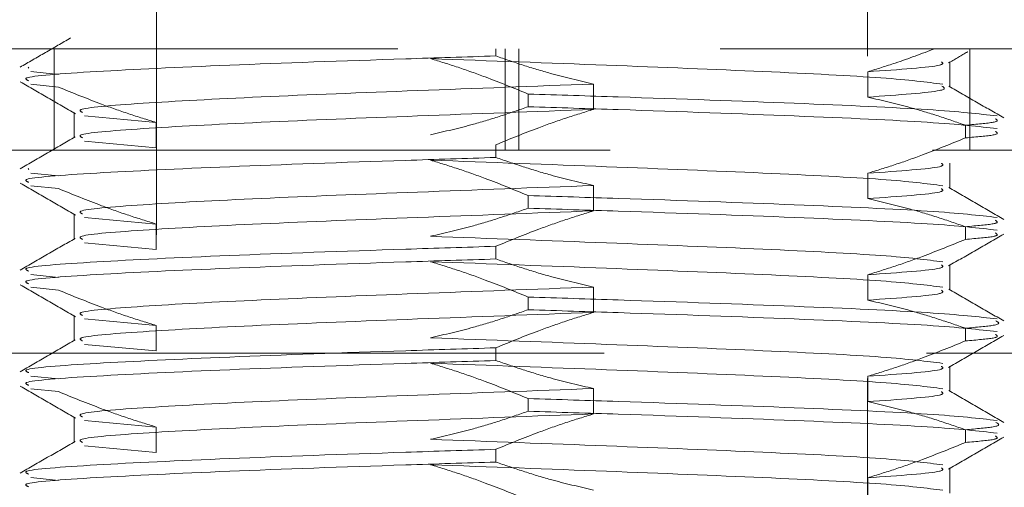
# Model space of a CAD drawing. Header units: millimetres. Extents: x 656 to 900, y 308 to 700.
# Tile 8 of 45: x 680.209 to 682.148, y 351.381 to 352.303. Entities that reach past the tile are written whole.
import ezdxf

# ---------------------------------------------------------------- set-up
doc = ezdxf.new("R2010")
doc.units = ezdxf.units.MM
doc.linetypes.add('HIDDEN', pattern=[1.905, 1.27, -0.635])

msp = doc.modelspace()

# ---------------------------------------------------------------- linework, layer by layer
at = {"color": 7, "linetype": 'HIDDEN', "lineweight": 18}
for p, q in [((681.8786, 350.3256), (681.8786, 354.2456)), ((680.4786, 353.1486), (680.4786, 350.3256)), ((677.7786, 352.2456), (683.0076, 352.2456)), ((680.2772, 352.0456), (680.2772, 352.2456)), ((681.1465, 352.2313), (681.1465, 352.2456)), ((681.1654, 352.0456), (681.1654, 352.2456)), ((681.1918, 352.0456), (681.1918, 352.2456)), ((682.0799, 352.0456), (682.0799, 352.2456)), ((682.0403, 352.1699), (682.0403, 352.2199)), ((680.227, 352.2075), (680.2259, 352.2093)), ((680.2858, 352.1949), (680.2314, 352.2006)), ((681.879, 352.1502), (681.879, 352.2002)), ((681.3389, 352.176), (681.3389, 352.126)), ((680.2858, 352.1699), (680.2314, 352.1756)), ((681.2106, 352.1313), (681.2106, 352.1563)), ((680.3168, 352.1199), (680.3168, 352.0699)), ((680.4782, 352.1002), (680.3371, 352.1131)), ((680.4782, 352.0502), (680.4782, 352.1002)), ((682.0713, 352.0949), (682.0713, 352.0699)), ((680.4782, 352.0502), (680.3371, 352.0631)), ((683.2766, 352.0456), (677.2786, 352.0456)), ((681.1465, 352.0313), (681.1465, 352.0563)), ((680.227, 352.0075), (680.2259, 352.0093)), ((682.0403, 351.9699), (682.0403, 352.0199)), ((680.2858, 351.9949), (680.2314, 352.0006)), ((681.879, 351.9502), (681.879, 352.0002)), ((680.2858, 351.9699), (680.2314, 351.9756)), ((681.3389, 351.976), (681.3389, 351.926)), ((681.2106, 351.9313), (681.2106, 351.9563)), ((680.3168, 351.9199), (680.3168, 351.8699)), ((680.4782, 351.9002), (680.3371, 351.9131)), ((680.4782, 351.8502), (680.4782, 351.9002)), ((682.0713, 351.8949), (682.0713, 351.8699)), ((680.4782, 351.8502), (680.3371, 351.8631)), ((681.1465, 351.8313), (681.1465, 351.8563)), ((682.0403, 351.7699), (682.0403, 351.8199)), ((680.2858, 351.7949), (680.2314, 351.8006)), ((681.879, 351.7502), (681.879, 351.8002)), ((680.2858, 351.7699), (680.2314, 351.7756)), ((681.3389, 351.776), (681.3389, 351.726)), ((681.2106, 351.7313), (681.2106, 351.7563)), ((680.3168, 351.7199), (680.3168, 351.6699)), ((680.4782, 351.7002), (680.3371, 351.7131)), ((680.4782, 351.6502), (680.4782, 351.7002)), ((682.0713, 351.6949), (682.0713, 351.6699)), ((680.4782, 351.6502), (680.3371, 351.6631)), ((681.1465, 351.6313), (681.1465, 351.6563)), ((685.1697, 351.6456), (677.1786, 351.6456)), ((682.0403, 351.5699), (682.0403, 351.6199)), ((680.2858, 351.5949), (680.2314, 351.6006)), ((681.879, 351.5502), (681.879, 351.6002)), ((680.2858, 351.5699), (680.2314, 351.5756)), ((681.3389, 351.576), (681.3389, 351.526)), ((681.2106, 351.5313), (681.2106, 351.5563)), ((680.3168, 351.5199), (680.3168, 351.4699)), ((680.4782, 351.5002), (680.3371, 351.5131)), ((680.4782, 351.4502), (680.4782, 351.5002)), ((682.0713, 351.4949), (682.0713, 351.4699)), ((680.4782, 351.4502), (680.3371, 351.4631)), ((681.1465, 351.4313), (681.1465, 351.4563)), ((682.0403, 351.3699), (682.0403, 351.4199)), ((680.2858, 351.3949), (680.2314, 351.4006)), ((681.879, 351.3502), (681.879, 351.4002))]:
    msp.add_line(p, q, dxfattribs=at)
for points, knots in [([(680.3096, 352.2667), (680.293, 352.2571), (680.2598, 352.2379), (680.2266, 352.2188), (680.21, 352.2092)], [0, 0, 0, 0, 0.499962, 1, 1, 1, 1]), ([(681.879, 352.2002), (681.897, 352.2058), (681.9415, 352.2194), (681.9852, 352.2358), (682.0112, 352.2456)], [0, 0, 0, 0, 0.406614, 1, 1, 1, 1]), ([(682.0378, 352.2175), (682.0495, 352.2242), (682.0623, 352.2316), (682.075, 352.239), (682.0761, 352.2396)], [0, 0, 0, 0, 0.920096, 1, 1, 1, 1]), ([(680.227, 352.1825), (680.2228, 352.1844), (680.2094, 352.1904), (680.345, 352.2006), (680.6067, 352.2131), (680.9019, 352.2235), (681.0871, 352.2294), (681.1465, 352.2313)], [0, 0, 0, 0, 0.113864, 0.369103, 0.624342, 0.879582, 1, 1, 1, 1]), ([(682.0271, 352.1756), (681.9946, 352.1798), (681.9297, 352.1881), (681.6839, 352.2006), (681.3654, 352.2132), (681.1351, 352.2217), (681.0182, 352.226)], [0, 0, 0, 0, 0.248154, 0.496308, 0.744462, 1, 1, 1, 1]), ([(681.0182, 352.226), (681.0363, 352.2204), (681.0724, 352.2093), (681.1367, 352.1864), (681.1825, 352.1678), (681.2106, 352.1563)], [0, 0, 0, 0, 0.278221, 0.556433, 1, 1, 1, 1]), ([(681.1465, 352.2313), (681.1644, 352.2252), (681.2003, 352.2128), (681.2643, 352.1934), (681.3107, 352.1826), (681.3389, 352.176)], [0, 0, 0, 0, 0.282643, 0.565293, 1, 1, 1, 1]), ([(681.879, 352.2002), (681.9405, 352.2045), (682.0351, 352.2111), (682.0268, 352.2177), (682.0239, 352.22)], [0, 0, 0, 0, 0.650722, 1, 1, 1, 1]), ([(680.2105, 352.1804), (680.2287, 352.1699), (680.2649, 352.1489), (680.3011, 352.128), (680.3192, 352.1175)], [0, 0, 0, 0, 0.500085, 1, 1, 1, 1]), ([(680.3332, 352.12), (680.3295, 352.1219), (680.3175, 352.1279), (680.438, 352.1381), (680.6704, 352.1506), (680.9924, 352.1632), (681.2223, 352.1717), (681.3389, 352.176)], [0, 0, 0, 0, 0.099904, 0.323267, 0.546629, 0.769992, 1, 1, 1, 1]), ([(680.4782, 352.1002), (680.4601, 352.1058), (680.424, 352.1169), (680.3597, 352.1398), (680.3139, 352.1584), (680.2858, 352.1699)], [0, 0, 0, 0, 0.278221, 0.556433, 1, 1, 1, 1]), ([(682.1337, 352.1131), (682.0972, 352.1173), (682.0242, 352.1256), (681.7471, 352.1381), (681.4556, 352.1485), (681.2701, 352.1544), (681.2106, 352.1563)], [0, 0, 0, 0, 0.288036, 0.576072, 0.864108, 1, 1, 1, 1]), ([(681.879, 352.1502), (681.9391, 352.1545), (682.0411, 352.1618), (682.0297, 352.169), (682.0251, 352.172)], [0, 0, 0, 0, 0.590523, 1, 1, 1, 1]), ([(682.1471, 352.1092), (682.129, 352.1196), (682.0929, 352.1405), (682.0567, 352.1615), (682.0386, 352.1719)], [0, 0, 0, 0, 0.500044, 1, 1, 1, 1]), ([(682.0713, 352.0949), (682.0534, 352.101), (682.0176, 352.1134), (681.9536, 352.1328), (681.9071, 352.1436), (681.879, 352.1502)], [0, 0, 0, 0, 0.282643, 0.565293, 1, 1, 1, 1]), ([(680.3332, 352.07), (680.3295, 352.0719), (680.3175, 352.0779), (680.438, 352.0881), (680.6704, 352.1006), (680.9924, 352.1132), (681.2223, 352.1217), (681.3389, 352.126)], [0, 0, 0, 0, 0.0996242, 0.3230561, 0.5464881, 0.76992, 1, 1, 1, 1]), ([(681.2106, 352.1313), (681.1927, 352.1252), (681.1568, 352.1128), (681.0929, 352.0934), (681.0464, 352.0826), (681.0182, 352.076)], [0, 0, 0, 0, 0.282643, 0.565293, 1, 1, 1, 1]), ([(681.3389, 352.126), (681.3209, 352.1204), (681.2847, 352.1093), (681.2205, 352.0864), (681.1747, 352.0678), (681.1465, 352.0563)], [0, 0, 0, 0, 0.278221, 0.556433, 1, 1, 1, 1]), ([(682.1337, 352.0881), (682.0972, 352.0923), (682.0242, 352.1006), (681.7471, 352.1131), (681.4556, 352.1235), (681.2701, 352.1294), (681.2106, 352.1313)], [0, 0, 0, 0, 0.288036, 0.576072, 0.864108, 1, 1, 1, 1]), ([(682.0713, 352.0949), (682.0934, 352.0968), (682.1412, 352.1009), (682.134, 352.1052), (682.1301, 352.1075)], [0, 0, 0, 0, 0.459975, 1, 1, 1, 1]), ([(682.0713, 352.0699), (682.0934, 352.0718), (682.1412, 352.0759), (682.134, 352.0802), (682.1301, 352.0825)], [0, 0, 0, 0, 0.459975, 1, 1, 1, 1]), ([(680.3185, 352.0719), (680.3004, 352.0615), (680.2643, 352.0405), (680.2281, 352.0196), (680.21, 352.0092)], [0, 0, 0, 0, 0.499956, 1, 1, 1, 1]), ([(681.879, 352.0002), (681.897, 352.0058), (681.9331, 352.0169), (681.9974, 352.0398), (682.0432, 352.0584), (682.0713, 352.0699)], [0, 0, 0, 0, 0.278221, 0.556433, 1, 1, 1, 1]), ([(680.227, 351.9825), (680.2228, 351.9844), (680.2094, 351.9904), (680.345, 352.0006), (680.6067, 352.0131), (680.9019, 352.0235), (681.0871, 352.0294), (681.1465, 352.0313)], [0, 0, 0, 0, 0.113864, 0.369103, 0.624342, 0.879582, 1, 1, 1, 1]), ([(682.0271, 351.9756), (681.9946, 351.9798), (681.9297, 351.9881), (681.6839, 352.0006), (681.3654, 352.0132), (681.1351, 352.0217), (681.0182, 352.026)], [0, 0, 0, 0, 0.2481541, 0.4963082, 0.7444623, 1, 1, 1, 1]), ([(681.0182, 352.026), (681.0363, 352.0204), (681.0724, 352.0093), (681.1367, 351.9864), (681.1825, 351.9678), (681.2106, 351.9563)], [0, 0, 0, 0, 0.278221, 0.556433, 1, 1, 1, 1]), ([(681.1465, 352.0313), (681.1644, 352.0252), (681.2003, 352.0128), (681.2643, 351.9934), (681.3107, 351.9826), (681.3389, 351.976)], [0, 0, 0, 0, 0.282643, 0.565293, 1, 1, 1, 1]), ([(681.879, 352.0002), (681.9405, 352.0045), (682.0351, 352.0111), (682.0268, 352.0177), (682.0239, 352.02)], [0, 0, 0, 0, 0.6507222, 1, 1, 1, 1]), ([(680.2105, 351.9804), (680.2287, 351.9699), (680.2649, 351.9489), (680.3011, 351.928), (680.3192, 351.9175)], [0, 0, 0, 0, 0.500085, 1, 1, 1, 1]), ([(680.4782, 351.9002), (680.4601, 351.9058), (680.424, 351.9169), (680.3597, 351.9398), (680.3139, 351.9584), (680.2858, 351.9699)], [0, 0, 0, 0, 0.278221, 0.556433, 1, 1, 1, 1]), ([(680.3332, 351.92), (680.3295, 351.9219), (680.3175, 351.9279), (680.438, 351.9381), (680.6704, 351.9506), (680.9924, 351.9632), (681.2223, 351.9717), (681.3389, 351.976)], [0, 0, 0, 0, 0.099904, 0.323267, 0.546629, 0.769992, 1, 1, 1, 1]), ([(681.879, 351.9502), (681.9405, 351.9545), (682.0351, 351.9611), (682.0268, 351.9677), (682.0239, 351.97)], [0, 0, 0, 0, 0.65015, 1, 1, 1, 1]), ([(682.1471, 351.9092), (682.129, 351.9196), (682.0929, 351.9405), (682.0567, 351.9615), (682.0386, 351.9719)], [0, 0, 0, 0, 0.500044, 1, 1, 1, 1]), ([(682.1337, 351.9131), (682.0972, 351.9173), (682.0242, 351.9256), (681.7471, 351.9381), (681.4556, 351.9485), (681.2701, 351.9544), (681.2106, 351.9563)], [0, 0, 0, 0, 0.288036, 0.576072, 0.864108, 1, 1, 1, 1]), ([(682.0713, 351.8949), (682.0534, 351.901), (682.0176, 351.9134), (681.9536, 351.9328), (681.9071, 351.9436), (681.879, 351.9502)], [0, 0, 0, 0, 0.2826427, 0.5652926, 1, 1, 1, 1]), ([(680.3332, 351.87), (680.3295, 351.8719), (680.3175, 351.8779), (680.438, 351.8881), (680.6704, 351.9006), (680.9924, 351.9132), (681.2223, 351.9217), (681.3389, 351.926)], [0, 0, 0, 0, 0.099624, 0.323056, 0.546488, 0.76992, 1, 1, 1, 1]), ([(681.2106, 351.9313), (681.1927, 351.9252), (681.1568, 351.9128), (681.0929, 351.8934), (681.0464, 351.8826), (681.0182, 351.876)], [0, 0, 0, 0, 0.282643, 0.565293, 1, 1, 1, 1]), ([(681.3389, 351.926), (681.3209, 351.9204), (681.2847, 351.9093), (681.2205, 351.8864), (681.1747, 351.8678), (681.1465, 351.8563)], [0, 0, 0, 0, 0.278221, 0.556433, 1, 1, 1, 1]), ([(682.1337, 351.8881), (682.0972, 351.8923), (682.0242, 351.9006), (681.7471, 351.9131), (681.4556, 351.9235), (681.2701, 351.9294), (681.2106, 351.9313)], [0, 0, 0, 0, 0.288036, 0.576072, 0.864108, 1, 1, 1, 1]), ([(682.0713, 351.8949), (682.0934, 351.8968), (682.1412, 351.9009), (682.134, 351.9052), (682.1301, 351.9075)], [0, 0, 0, 0, 0.459975, 1, 1, 1, 1]), ([(680.3185, 351.8719), (680.3004, 351.8615), (680.2643, 351.8405), (680.2281, 351.8196), (680.21, 351.8092)], [0, 0, 0, 0, 0.499956, 1, 1, 1, 1]), ([(682.0271, 351.8256), (681.9946, 351.8298), (681.9297, 351.8381), (681.6839, 351.8506), (681.3654, 351.8632), (681.1351, 351.8717), (681.0182, 351.876)], [0, 0, 0, 0, 0.248154, 0.496308, 0.744462, 1, 1, 1, 1]), ([(681.879, 351.8002), (681.897, 351.8058), (681.9331, 351.8169), (681.9974, 351.8398), (682.0432, 351.8584), (682.0713, 351.8699)], [0, 0, 0, 0, 0.278221, 0.556433, 1, 1, 1, 1]), ([(682.0379, 351.8175), (682.056, 351.828), (682.0923, 351.8489), (682.1285, 351.8699), (682.1466, 351.8804)], [0, 0, 0, 0, 0.499915, 1, 1, 1, 1]), ([(682.0713, 351.8699), (682.0934, 351.8718), (682.1412, 351.8759), (682.134, 351.8802), (682.1301, 351.8825)], [0, 0, 0, 0, 0.459975, 1, 1, 1, 1]), ([(680.227, 351.8075), (680.2228, 351.8094), (680.2094, 351.8154), (680.345, 351.8256), (680.6067, 351.8381), (680.9019, 351.8485), (681.0871, 351.8544), (681.1465, 351.8563)], [0, 0, 0, 0, 0.113864, 0.369103, 0.624342, 0.879582, 1, 1, 1, 1]), ([(680.227, 351.7825), (680.2228, 351.7844), (680.2094, 351.7904), (680.345, 351.8006), (680.6067, 351.8131), (680.9019, 351.8235), (681.0871, 351.8294), (681.1465, 351.8313)], [0, 0, 0, 0, 0.113864, 0.369103, 0.624342, 0.879582, 1, 1, 1, 1]), ([(681.1465, 351.8313), (681.1644, 351.8252), (681.2003, 351.8128), (681.2643, 351.7934), (681.3107, 351.7826), (681.3389, 351.776)], [0, 0, 0, 0, 0.282643, 0.565293, 1, 1, 1, 1]), ([(682.0271, 351.7756), (681.9946, 351.7798), (681.9297, 351.7881), (681.6839, 351.8006), (681.3654, 351.8132), (681.1351, 351.8217), (681.0182, 351.826)], [0, 0, 0, 0, 0.248154, 0.496308, 0.744462, 1, 1, 1, 1]), ([(681.0182, 351.826), (681.0363, 351.8204), (681.0724, 351.8093), (681.1367, 351.7864), (681.1825, 351.7678), (681.2106, 351.7563)], [0, 0, 0, 0, 0.278221, 0.556433, 1, 1, 1, 1]), ([(681.879, 351.8002), (681.9405, 351.8045), (682.0351, 351.8111), (682.0268, 351.8177), (682.0239, 351.82)], [0, 0, 0, 0, 0.650722, 1, 1, 1, 1]), ([(680.2105, 351.7804), (680.2287, 351.7699), (680.2649, 351.7489), (680.3011, 351.728), (680.3192, 351.7175)], [0, 0, 0, 0, 0.500085, 1, 1, 1, 1]), ([(680.4782, 351.7002), (680.4601, 351.7058), (680.424, 351.7169), (680.3597, 351.7398), (680.3139, 351.7584), (680.2858, 351.7699)], [0, 0, 0, 0, 0.278221, 0.556433, 1, 1, 1, 1]), ([(680.3332, 351.72), (680.3295, 351.7219), (680.3175, 351.7279), (680.438, 351.7381), (680.6704, 351.7506), (680.9924, 351.7632), (681.2223, 351.7717), (681.3389, 351.776)], [0, 0, 0, 0, 0.0999044, 0.3232668, 0.5466292, 0.7699916, 1, 1, 1, 1]), ([(681.879, 351.7502), (681.9405, 351.7545), (682.0351, 351.7611), (682.0268, 351.7677), (682.0239, 351.77)], [0, 0, 0, 0, 0.65015, 1, 1, 1, 1]), ([(682.1471, 351.7092), (682.129, 351.7196), (682.0929, 351.7405), (682.0567, 351.7615), (682.0386, 351.7719)], [0, 0, 0, 0, 0.5000436, 1, 1, 1, 1]), ([(682.1337, 351.7131), (682.0972, 351.7173), (682.0242, 351.7256), (681.7471, 351.7381), (681.4556, 351.7485), (681.2701, 351.7544), (681.2106, 351.7563)], [0, 0, 0, 0, 0.288036, 0.576072, 0.864108, 1, 1, 1, 1]), ([(682.0713, 351.6949), (682.0534, 351.701), (682.0176, 351.7134), (681.9536, 351.7328), (681.9071, 351.7436), (681.879, 351.7502)], [0, 0, 0, 0, 0.2826427, 0.5652926, 1, 1, 1, 1]), ([(681.2106, 351.7313), (681.1927, 351.7252), (681.1568, 351.7128), (681.0929, 351.6934), (681.0464, 351.6826), (681.0182, 351.676)], [0, 0, 0, 0, 0.282643, 0.565293, 1, 1, 1, 1]), ([(682.1337, 351.6881), (682.0972, 351.6923), (682.0242, 351.7006), (681.7471, 351.7131), (681.4556, 351.7235), (681.2701, 351.7294), (681.2106, 351.7313)], [0, 0, 0, 0, 0.288036, 0.576072, 0.864108, 1, 1, 1, 1]), ([(680.3332, 351.67), (680.3295, 351.6719), (680.3175, 351.6779), (680.438, 351.6881), (680.6704, 351.7006), (680.9924, 351.7132), (681.2223, 351.7217), (681.3389, 351.726)], [0, 0, 0, 0, 0.099624, 0.323056, 0.546488, 0.76992, 1, 1, 1, 1]), ([(681.3389, 351.726), (681.3209, 351.7204), (681.2847, 351.7093), (681.2205, 351.6864), (681.1747, 351.6678), (681.1465, 351.6563)], [0, 0, 0, 0, 0.278221, 0.556433, 1, 1, 1, 1]), ([(682.0713, 351.6949), (682.0929, 351.6968), (682.1462, 351.7015), (682.1368, 351.7064), (682.1313, 351.7093)], [0, 0, 0, 0, 0.404296, 1, 1, 1, 1]), ([(680.3185, 351.6719), (680.3004, 351.6615), (680.2643, 351.6405), (680.2281, 351.6196), (680.21, 351.6092)], [0, 0, 0, 0, 0.4999564, 1, 1, 1, 1]), ([(682.0271, 351.6256), (681.9946, 351.6298), (681.9297, 351.6381), (681.6839, 351.6506), (681.3654, 351.6632), (681.1351, 351.6717), (681.0182, 351.676)], [0, 0, 0, 0, 0.248154, 0.496308, 0.744462, 1, 1, 1, 1]), ([(682.0379, 351.6175), (682.056, 351.628), (682.0923, 351.6489), (682.1285, 351.6699), (682.1466, 351.6804)], [0, 0, 0, 0, 0.499915, 1, 1, 1, 1]), ([(682.0713, 351.6699), (682.0934, 351.6718), (682.1412, 351.6759), (682.134, 351.6802), (682.1301, 351.6825)], [0, 0, 0, 0, 0.459975, 1, 1, 1, 1]), ([(680.227, 351.6075), (680.2228, 351.6094), (680.2094, 351.6154), (680.345, 351.6256), (680.6067, 351.6381), (680.9019, 351.6485), (681.0871, 351.6544), (681.1465, 351.6563)], [0, 0, 0, 0, 0.113864, 0.369103, 0.624342, 0.879582, 1, 1, 1, 1]), ([(681.879, 351.6002), (681.897, 351.6058), (681.9331, 351.6169), (681.9974, 351.6398), (682.0432, 351.6584), (682.0713, 351.6699)], [0, 0, 0, 0, 0.2782208, 0.5564334, 1, 1, 1, 1]), ([(680.227, 351.5825), (680.2228, 351.5844), (680.2094, 351.5904), (680.345, 351.6006), (680.6067, 351.6131), (680.9019, 351.6235), (681.0871, 351.6294), (681.1465, 351.6313)], [0, 0, 0, 0, 0.113864, 0.369103, 0.624342, 0.879582, 1, 1, 1, 1]), ([(682.0271, 351.5756), (681.9946, 351.5798), (681.9297, 351.5881), (681.6839, 351.6006), (681.3654, 351.6132), (681.1351, 351.6217), (681.0182, 351.626)], [0, 0, 0, 0, 0.248154, 0.496308, 0.744462, 1, 1, 1, 1]), ([(681.0182, 351.626), (681.0363, 351.6204), (681.0724, 351.6093), (681.1367, 351.5864), (681.1825, 351.5678), (681.2106, 351.5563)], [0, 0, 0, 0, 0.278221, 0.556433, 1, 1, 1, 1]), ([(681.1465, 351.6313), (681.1644, 351.6252), (681.2003, 351.6128), (681.2643, 351.5934), (681.3107, 351.5826), (681.3389, 351.576)], [0, 0, 0, 0, 0.282643, 0.565293, 1, 1, 1, 1]), ([(681.879, 351.6002), (681.9405, 351.6045), (682.0351, 351.6111), (682.0268, 351.6177), (682.0239, 351.62)], [0, 0, 0, 0, 0.650722, 1, 1, 1, 1]), ([(680.2105, 351.5804), (680.2287, 351.5699), (680.2649, 351.5489), (680.3011, 351.528), (680.3192, 351.5175)], [0, 0, 0, 0, 0.500085, 1, 1, 1, 1]), ([(680.3332, 351.52), (680.3295, 351.5219), (680.3175, 351.5279), (680.438, 351.5381), (680.6704, 351.5506), (680.9924, 351.5632), (681.2223, 351.5717), (681.3389, 351.576)], [0, 0, 0, 0, 0.099904, 0.323267, 0.546629, 0.769992, 1, 1, 1, 1]), ([(680.4782, 351.5002), (680.4601, 351.5058), (680.424, 351.5169), (680.3597, 351.5398), (680.3139, 351.5584), (680.2858, 351.5699)], [0, 0, 0, 0, 0.278221, 0.556433, 1, 1, 1, 1]), ([(682.1337, 351.5131), (682.0972, 351.5173), (682.0242, 351.5256), (681.7471, 351.5381), (681.4556, 351.5485), (681.2701, 351.5544), (681.2106, 351.5563)], [0, 0, 0, 0, 0.288036, 0.576072, 0.864108, 1, 1, 1, 1]), ([(681.879, 351.5502), (681.9405, 351.5545), (682.0351, 351.5611), (682.0268, 351.5677), (682.0239, 351.57)], [0, 0, 0, 0, 0.65015, 1, 1, 1, 1]), ([(682.1471, 351.5092), (682.129, 351.5196), (682.0929, 351.5405), (682.0567, 351.5615), (682.0386, 351.5719)], [0, 0, 0, 0, 0.500044, 1, 1, 1, 1]), ([(682.0713, 351.4949), (682.0534, 351.501), (682.0176, 351.5134), (681.9536, 351.5328), (681.9071, 351.5436), (681.879, 351.5502)], [0, 0, 0, 0, 0.282643, 0.565293, 1, 1, 1, 1]), ([(680.3332, 351.47), (680.3295, 351.4719), (680.3175, 351.4779), (680.438, 351.4881), (680.6704, 351.5006), (680.9924, 351.5132), (681.2223, 351.5217), (681.3389, 351.526)], [0, 0, 0, 0, 0.099624, 0.323056, 0.546488, 0.76992, 1, 1, 1, 1]), ([(681.2106, 351.5313), (681.1927, 351.5252), (681.1568, 351.5128), (681.0929, 351.4934), (681.0464, 351.4826), (681.0182, 351.476)], [0, 0, 0, 0, 0.282643, 0.565293, 1, 1, 1, 1]), ([(681.3389, 351.526), (681.3209, 351.5204), (681.2847, 351.5093), (681.2205, 351.4864), (681.1747, 351.4678), (681.1465, 351.4563)], [0, 0, 0, 0, 0.278221, 0.556433, 1, 1, 1, 1]), ([(682.1337, 351.4881), (682.0972, 351.4923), (682.0242, 351.5006), (681.7471, 351.5131), (681.4556, 351.5235), (681.2701, 351.5294), (681.2106, 351.5313)], [0, 0, 0, 0, 0.288036, 0.576072, 0.864108, 1, 1, 1, 1]), ([(682.0713, 351.4949), (682.0929, 351.4968), (682.1462, 351.5015), (682.1368, 351.5064), (682.1313, 351.5093)], [0, 0, 0, 0, 0.404296, 1, 1, 1, 1]), ([(682.0379, 351.4175), (682.056, 351.428), (682.0923, 351.4489), (682.1285, 351.4699), (682.1466, 351.4804)], [0, 0, 0, 0, 0.499915, 1, 1, 1, 1]), ([(682.0713, 351.4699), (682.0934, 351.4718), (682.1412, 351.4759), (682.134, 351.4802), (682.1301, 351.4825)], [0, 0, 0, 0, 0.459975, 1, 1, 1, 1]), ([(680.3185, 351.4719), (680.3004, 351.4615), (680.2643, 351.4405), (680.2281, 351.4196), (680.21, 351.4092)], [0, 0, 0, 0, 0.499956, 1, 1, 1, 1]), ([(682.0271, 351.4256), (681.9946, 351.4298), (681.9297, 351.4381), (681.6839, 351.4506), (681.3654, 351.4632), (681.1351, 351.4717), (681.0182, 351.476)], [0, 0, 0, 0, 0.2481541, 0.4963082, 0.7444623, 1, 1, 1, 1]), ([(681.879, 351.4002), (681.897, 351.4058), (681.9331, 351.4169), (681.9974, 351.4398), (682.0432, 351.4584), (682.0713, 351.4699)], [0, 0, 0, 0, 0.278221, 0.556433, 1, 1, 1, 1]), ([(680.227, 351.4075), (680.2228, 351.4094), (680.2094, 351.4154), (680.345, 351.4256), (680.6067, 351.4381), (680.9019, 351.4485), (681.0871, 351.4544), (681.1465, 351.4563)], [0, 0, 0, 0, 0.113864, 0.369103, 0.624342, 0.879582, 1, 1, 1, 1]), ([(680.227, 351.3825), (680.2228, 351.3844), (680.2094, 351.3904), (680.345, 351.4006), (680.6067, 351.4131), (680.9019, 351.4235), (681.0871, 351.4294), (681.1465, 351.4313)], [0, 0, 0, 0, 0.113864, 0.369103, 0.624342, 0.879582, 1, 1, 1, 1]), ([(682.0271, 351.3756), (681.9946, 351.3798), (681.9297, 351.3881), (681.6839, 351.4006), (681.3654, 351.4132), (681.1351, 351.4217), (681.0182, 351.426)], [0, 0, 0, 0, 0.2481541, 0.4963082, 0.7444623, 1, 1, 1, 1]), ([(681.0182, 351.426), (681.0363, 351.4204), (681.0724, 351.4093), (681.1367, 351.3864), (681.1825, 351.3678), (681.2106, 351.3563)], [0, 0, 0, 0, 0.278221, 0.556433, 1, 1, 1, 1]), ([(681.1465, 351.4313), (681.1644, 351.4252), (681.2003, 351.4128), (681.2643, 351.3934), (681.3107, 351.3826), (681.3389, 351.376)], [0, 0, 0, 0, 0.282643, 0.565293, 1, 1, 1, 1]), ([(681.879, 351.4002), (681.9405, 351.4045), (682.0351, 351.4111), (682.0268, 351.4177), (682.0239, 351.42)], [0, 0, 0, 0, 0.650722, 1, 1, 1, 1])]:
    msp.add_open_spline(points, degree=3, knots=knots, dxfattribs=at)

doc.saveas('drawing.dxf')
